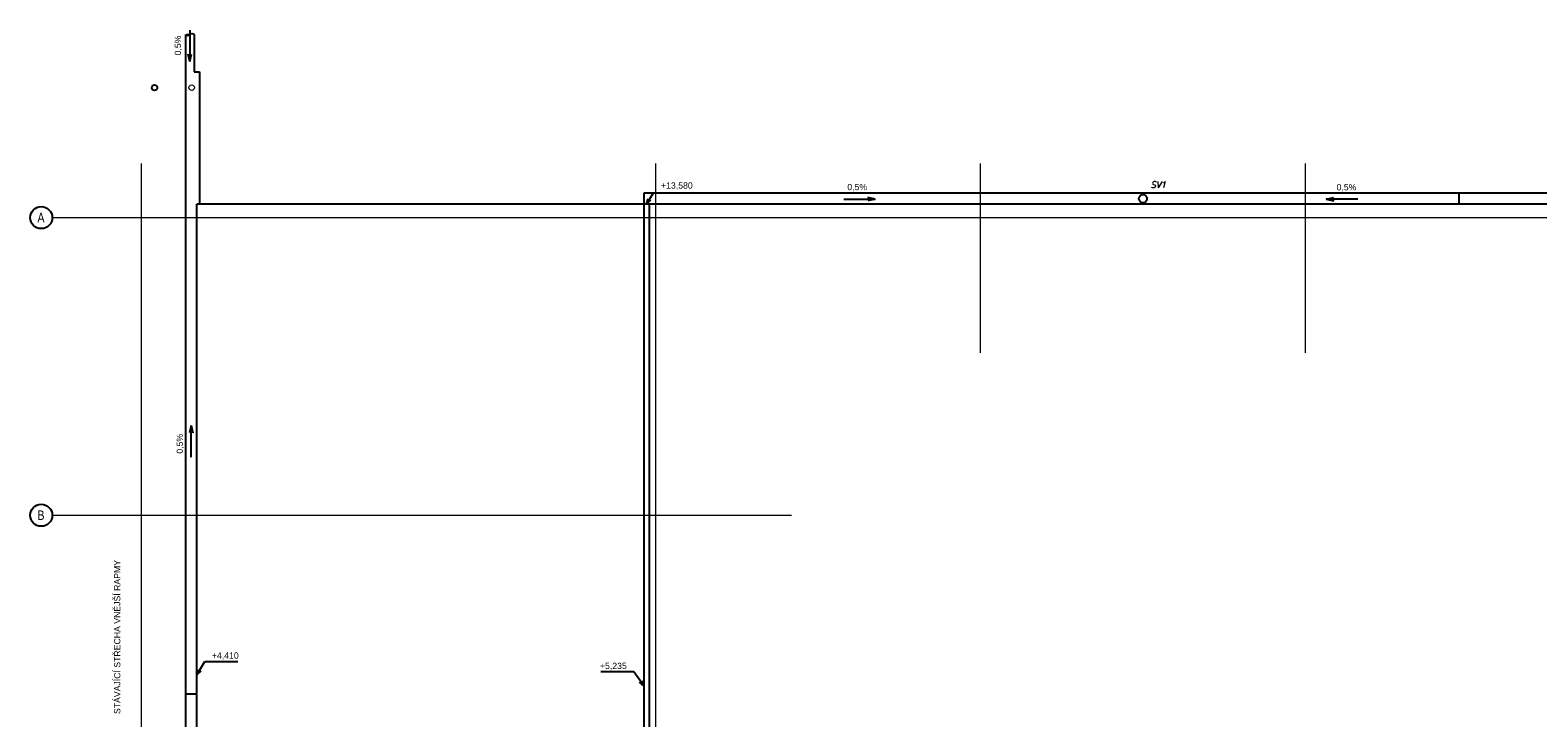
# Model space of a CAD drawing. Header units: millimetres. Extents: x -2057 to 53836, y -14299 to 25471.
# Tile 2 of 5: x -2057 to 25795, y 12763 to 25471. Entities that reach past the tile are written whole.
import ezdxf
from ezdxf.enums import TextEntityAlignment as Align
from ezdxf.lldxf.tags import DXFTag

# ---------------------------------------------------------------- set-up
doc = ezdxf.new("R2010")
doc.units = ezdxf.units.MM
for name, color, linetype, lineweight in [('CKRASTR', 7, 'DASHDOT', 18), ('CKRASTR_POPIS', 9, 'Continuous', 25), ('CKSTRECHA_PODROVINOU', 7, 'Continuous', 25), ('CKTEXTY_MALE', 3, 'Continuous', 18), ('IN_C_TENKA', 7, 'Continuous', 18)]:
    doc.layers.add(name, color=color, linetype=linetype, lineweight=lineweight)
doc.styles.add('Arial', font='arial.ttf', dxfattribs={"width": 0.8})
doc.styles.add('KURZIVA', font='italic__.ttf')
doc.styles.get("Standard").update_dxf_attribs({"font": 'arial.ttf'})
tags = doc.linetypes.add('DASHDOT', pattern=[25.4, 12.7, -6.35, 0, -6.35]).pattern_tags.tags
tags[10:11] = [DXFTag(74, 4), DXFTag(75, 0), DXFTag(340, '0'), DXFTag(46, 0.0), DXFTag(50, 0.0), DXFTag(44, 0.0), DXFTag(45, 0.0)]
tags[8:9] = [DXFTag(74, 4), DXFTag(75, 0), DXFTag(340, '0'), DXFTag(46, 0.0), DXFTag(50, 0.0), DXFTag(44, 0.0), DXFTag(45, 0.0)]
tags[6:7] = [DXFTag(74, 4), DXFTag(75, 0), DXFTag(340, '0'), DXFTag(46, 0.0), DXFTag(50, 0.0), DXFTag(44, 0.0), DXFTag(45, 0.0)]
tags[4:5] = [DXFTag(74, 4), DXFTag(75, 0), DXFTag(340, '0'), DXFTag(46, 0.0), DXFTag(50, 0.0), DXFTag(44, 0.0), DXFTag(45, 0.0)]
doc.dimstyles.new('CADKON$7', dxfattribs={"dimscale": 100, "dimtxt": 2.5, "dimasz": 2.5, "dimexe": 1.8, "dimexo": 5, "dimgap": 0.6, "dimtad": 1, "dimrnd": 1, "dimtxsty": 'Standard', "dimblk1": 'OBLIQUE', "dimblk2": 'OBLIQUE', "dimsah": 1, "dimcen": 2.5, "dimadec": 1, "dimazin": 2, "dimtfac": 1, "dimtdec": 4, "dimtix": 1, "dimtmove": 0, "dimatfit": 3, "dimldrblk": 'DOTSMALL', "dimfxl": 5, "dimfxlon": 1, "dimtfill": 1, "dimtolj": 1, "dimarcsym": 0})

# ---------------------------------------------------------------- blocks, each defined once
blk = doc.blocks.new('_OBLIQUE')
at = {"color": 0, "linetype": 'ByBlock'}
blk.add_line((-0.5, -0.5), (0.5, 0.5), dxfattribs=at)
blk = doc.blocks.new('*U7')
at = {"linetype": 'ByBlock'}
h = blk.add_hatch(color=0, dxfattribs=at)
h.dxf.hatch_style = 2
edge = h.paths.add_edge_path()
edge.add_arc((37, -28), 46.9, 36.8699, 143.1301)
edge.add_arc((37, 28), 46.9, 216.8699, 323.1301)
at = {"color": 0, "linetype": 'ByBlock', "lineweight": -2}
blk.add_line((0, 0), (1, 0), dxfattribs=at)
blk.add_lwpolyline([(0, 0, 0.5), (75, 0, -0.499975), (150, 0)], format="xyb", dxfattribs=at)

msp = doc.modelspace()

# ---------------------------------------------------------------- linework, layer by layer
at = {"layer": 'CKRASTR', "color": 7}
for p, q in [((0, -3091.883), (0, 23008.117)), ((9500, -3091.883), (9500, 23008.117)), ((15500, 19508.117), (15500, 23008.117)), ((21500, 19508.117), (21500, 23008.117)), ((-1649.633, 22008.117), (52500, 22008.117)), ((-1649.633, 16508.117), (12006.968, 16508.117))]:
    msp.add_line(p, q, dxfattribs=at)
at = {"layer": 'CKRASTR_POPIS', "color": 7}
for centre in [(-1853.555, 22008.117), (-1853.555, 16508.117)]:
    msp.add_circle(centre, 203.923, dxfattribs=at)
at = {"layer": 'CKSTRECHA_PODROVINOU', "color": 7}
for p, q in [((819.9, -3691.883), (819.9, 25389.75)), ((892.311, 25471.491), (892.311, 24889.433)), ((969.9, 25389.75), (969.9, 24702.66)), ((892.311, 24889.433), (861.78, 25026.88)), ((892.311, 24889.433), (922.842, 25026.88)), ((969.9, 24702.66), (1068.884, 24702.66)), ((1068.884, 24702.66), (1068.884, 22258.117)), ((51720, 22458.117), (9280, 22458.117)), ((9280, 22458.117), (9280, 22258.117)), ((12971.232, 22348.723), (13553.289, 22348.723)), ((13553.289, 22348.723), (13415.843, 22379.254)), ((13553.289, 22348.723), (13415.843, 22318.192)), ((21885.655, 22348.723), (22023.102, 22379.254)), ((22467.713, 22348.723), (21885.655, 22348.723)), ((21885.655, 22348.723), (22023.102, 22318.192)), ((24342.5, 22258.117), (24342.5, 22458.117)), ((9280, 22258.117), (1018.884, 22258.117)), ((1018.884, -241.883), (1018.884, 22258.117)), ((51720, 22258.117), (9280, 22258.117)), ((9280, 22258.117), (9280, -241.883)), ((9380, 22258.117), (9380, -241.883)), ((918.799, 18165.637), (888.268, 18028.19)), ((918.799, 17583.579), (918.799, 18165.637)), ((918.799, 18165.637), (949.33, 18028.19)), ((819.9, 13208.117), (1018.884, 13208.117))]:
    msp.add_line(p, q, dxfattribs=at)
msp.add_circle((18499.353, 22358.117), 75, dxfattribs=at)
at = {"layer": 'Defpoints', "color": 7}
msp.add_circle((240, 24408.117), 50, dxfattribs=at)
at = {"layer": 'IN_C_TENKA', "color": 7}
msp.add_circle((926.355, 24408.117), 50, dxfattribs=at)

# ---------------------------------------------------------------- block references
at = {"layer": 'CKSTRECHA_PODROVINOU', "color": 7}
msp.add_blockref('*U7', (819.9, 25389.75), dxfattribs=at)

# ---------------------------------------------------------------- texts
at = {"layer": 'CKRASTR_POPIS', "color": 7, "style": 'Arial', "width": 0.8}
for s, p in [('A', (-1857.658, 22008.117)), ('B', (-1857.658, 16508.117))]:
    msp.add_text(s, height=175, dxfattribs=at).set_placement(p, align=Align.MIDDLE)
at = {"layer": 'CKTEXTY_MALE', "color": 7}
for s, p in [('0,5%', (728.804, 25004.674)), ('0,5%', (764.177, 17645.741)), ('STÁVAJÍCÍ STŘECHA VNĚJŠÍ RAPMY', (-391.976, 12833.447))]:
    msp.add_text(s, height=115, rotation=90, dxfattribs=at).set_placement(p)
for p in [(13038.809, 22514.832), (22076.507, 22511.353)]:
    msp.add_text('0,5%', height=115, dxfattribs=at).set_placement(p)
at = {"layer": 'CKTEXTY_MALE', "color": 7, "style": 'KURZIVA'}
msp.add_text('SV1', height=115, dxfattribs=at).set_placement((18639.192, 22556.506))
at = {"layer": 'CKTEXTY_MALE', "color": 7, "char_height": 115}
for s, insert, attachment_point in [('+13,580', (9597.106, 22522.004), 7), ('+4,410', (1299.041, 13836.121), 7), ('+5,235', (8964.516, 13644.053), 9)]:
    msp.add_mtext(s, dxfattribs=dict(at, insert=insert, attachment_point=attachment_point))

# ---------------------------------------------------------------- leaders
at = {"layer": 'CKTEXTY_MALE', "color": 7, "annotation_type": 0, "has_hookline": 1}
for points, hookline_direction, text_width in [([(9330.433, 22258.117), (9455.961, 22465.278), (9555.961, 22465.278)], 0, 568.568), ([(1018.884, 13556.424), (1169.041, 13806.121), (1269.041, 13806.121)], 0, 479.219), ([(9280, 13353.512), (9094.516, 13614.053), (8994.516, 13614.053)], 1, 480.474)]:
    msp.add_leader(points, dimstyle='CADKON$7', override={"dimscale": 50, "dimtxt": 2.3, "dimasz": 2, "dimldrblk": 'Open30'}, dxfattribs=dict(at, hookline_direction=hookline_direction, text_width=text_width))

doc.saveas('drawing.dxf')
